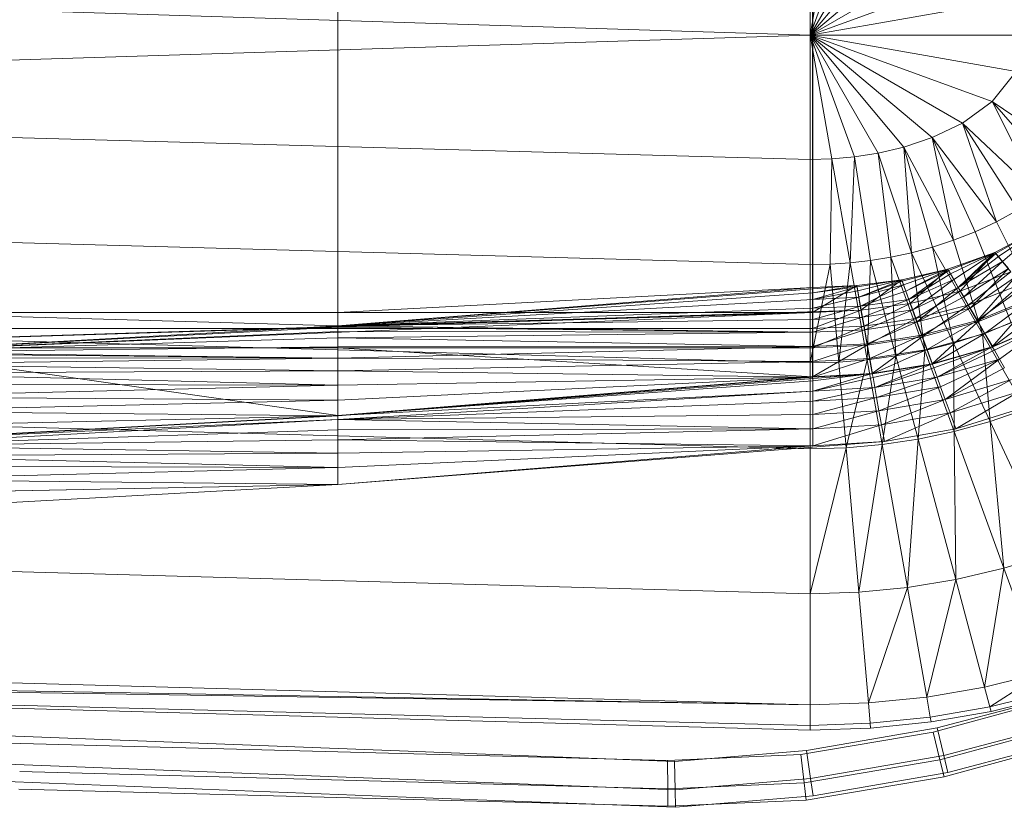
# Model space of a CAD drawing. Header units: metres. Extents: x 391.1 to 427.5, y 12.7 to 28.4.
# Tile 60 of 135: x 407.872 to 408.111, y 26.125 to 26.315. Entities that reach past the tile are written whole.
import ezdxf

# ---------------------------------------------------------------- set-up
doc = ezdxf.new("R2010")
doc.units = ezdxf.units.M
doc.layers.add('A-DETL-____-MBND', color=7, linetype='Continuous', lineweight=18)
doc.layers.add('A-GENM-____-OTLN', color=7, linetype='Continuous', lineweight=18)

# ---------------------------------------------------------------- blocks, each defined once
blk = doc.blocks.new('Family - LONDR55-XX_ZZ-ARQ-CAA-M3D-Londres55-154724-04_PCI_P1')
at = {"layer": 'A-DETL-____-MBND', "color": 253, "true_color": 0xaaaaaa}
for p, q in [((0.3742, 0.40749), (0.36709, 0.72691)), ((0.3742, 0.40749), (0.36709, 0.72691)), ((0.18701, 0.7262), (0.20299, 0.21652)), ((0.21897, 0.7262), (0.20299, 0.21652)), ((0.21897, 0.7262), (0.23305, 0.21652)), ((0.24439, 0.7262), (0.25847, 0.21652)), ((0.26816, 0.7262), (0.28224, 0.21652)), ((0.28568, 0.7262), (0.26951, 0.2042)), ((0.26951, 0.2042), (0.28565, 0.7256)), ((0.26951, 0.2042), (0.28565, 0.7256)), ((0.27003, 0.21593), (0.28565, 0.7256)), ((0.27003, 0.21593), (0.28565, 0.7256)), ((0.28891, 0.7262), (0.30299, 0.21652)), ((0.32395, 0.7262), (0.33803, 0.21652)), ((0.35083, 0.7262), (0.36491, 0.21652)), ((0.35578, 0.7262), (0.36491, 0.21652)), ((0.35697, 0.7262), (0.36491, 0.21652)), ((0.35697, 0.7262), (0.36986, 0.21652)), ((0.35697, 0.7262), (0.37104, 0.21652)), ((0.27003, 0.44571), (0.27003, 0.33082)), ((0.27003, 0.44571), (0.2733, 0.33082)), ((0.27003, 0.44571), (0.27003, 0.33082)), ((0.27003, 0.44571), (0.2733, 0.33082)), ((0.27003, 0.21593), (0.27965, 0.44571)), ((0.27003, 0.21593), (0.27965, 0.44571)), ((0.27003, 0.44571), (0.27003, 0.33082)), ((0.27003, 0.44571), (0.27003, 0.33082)), ((0.27965, 0.44571), (0.2733, 0.33082)), ((0.2733, 0.33082), (0.27965, 0.44571)), ((0.27965, 0.44571), (0.2733, 0.33082)), ((0.2733, 0.33082), (0.27965, 0.44571)), ((0.27965, 0.44571), (0.27362, 0.33082)), ((0.27362, 0.33082), (0.27965, 0.44571)), ((0.27392, 0.44571), (0.27392, 0.33082)), ((0.27392, 0.44571), (0.27392, 0.33082)), ((0.27965, 0.44571), (0.2746, 0.33082)), ((0.2746, 0.33082), (0.27965, 0.44571)), ((0.27965, 0.44571), (0.2762, 0.33082)), ((0.2762, 0.33082), (0.27965, 0.44571)), ((0.27965, 0.44571), (0.27837, 0.33082)), ((0.27837, 0.33082), (0.27965, 0.44571)), ((0.27859, 0.44571), (0.27859, 0.33082)), ((0.27859, 0.44571), (0.29491, 0.33082)), ((0.27859, 0.44571), (0.27859, 0.33082)), ((0.27859, 0.44571), (0.29491, 0.33082)), ((0.27965, 0.44571), (0.28105, 0.33082)), ((0.27965, 0.44571), (0.28105, 0.33082)), ((0.27996, 0.44571), (0.28105, 0.33082)), ((0.27996, 0.44571), (0.28105, 0.33082)), ((0.28094, 0.44571), (0.28105, 0.33082)), ((0.28094, 0.44571), (0.28105, 0.33082)), ((0.28254, 0.44571), (0.28105, 0.33082)), ((0.28105, 0.33082), (0.28254, 0.44571)), ((0.28254, 0.44571), (0.28415, 0.33082)), ((0.28254, 0.44571), (0.28415, 0.33082)), ((0.28471, 0.44571), (0.28415, 0.33082)), ((0.28415, 0.33082), (0.28471, 0.44571)), ((0.28471, 0.44571), (0.28758, 0.33082)), ((0.28471, 0.44571), (0.28758, 0.33082)), ((0.28739, 0.44571), (0.28758, 0.33082)), ((0.28739, 0.44571), (0.28758, 0.33082)), ((0.29049, 0.44571), (0.28758, 0.33082)), ((0.28758, 0.33082), (0.29049, 0.44571)), ((0.29049, 0.44571), (0.29124, 0.33082)), ((0.29049, 0.44571), (0.29124, 0.33082)), ((0.29392, 0.44571), (0.29124, 0.33082)), ((0.29124, 0.33082), (0.29392, 0.44571)), ((0.29392, 0.44571), (0.29501, 0.33082)), ((0.29392, 0.44571), (0.29501, 0.33082)), ((0.30126, 0.44572), (0.29491, 0.33082)), ((0.29491, 0.33082), (0.30126, 0.44572)), ((0.29758, 0.44571), (0.29501, 0.33082)), ((0.29501, 0.33082), (0.29758, 0.44571)), ((0.29501, 0.33082), (0.30135, 0.44571)), ((0.30126, 0.44572), (0.29591, 0.33077)), ((0.29591, 0.33077), (0.30126, 0.44572)), ((0.29591, 0.33077), (0.30226, 0.44566)), ((0.29591, 0.33077), (0.30226, 0.44566)), ((0.30226, 0.44566), (0.29837, 0.33077)), ((0.29837, 0.33077), (0.30226, 0.44566)), ((0.30226, 0.44566), (0.3008, 0.33077)), ((0.3008, 0.33077), (0.30226, 0.44566)), ((0.30226, 0.44566), (0.30408, 0.33077)), ((0.30226, 0.44566), (0.30408, 0.33077)), ((0.30471, 0.44566), (0.30408, 0.33077)), ((0.30408, 0.33077), (0.30471, 0.44566)), ((0.30471, 0.44566), (0.3075, 0.33077)), ((0.30471, 0.44566), (0.3075, 0.33077)), ((0.30715, 0.44566), (0.3075, 0.33077)), ((0.30715, 0.44566), (0.3075, 0.33077)), ((0.31043, 0.44566), (0.3075, 0.33077)), ((0.3075, 0.33077), (0.31043, 0.44566)), ((0.31043, 0.44566), (0.3116, 0.33076)), ((0.31043, 0.44566), (0.3116, 0.33076)), ((0.31384, 0.44566), (0.3116, 0.33076)), ((0.3116, 0.33076), (0.31384, 0.44566)), ((0.3116, 0.33076), (0.31794, 0.44566)), ((0.37612, 0.31375), (0.37121, 0.44025)), ((0.37612, 0.31375), (0.37121, 0.44025)), ((0.37121, 0.44025), (0.37612, 0.31375)), ((0.37612, 0.31375), (0.37121, 0.44025)), ((0.37805, 0.44054), (0.38296, 0.31404)), ((0.37805, 0.44054), (0.38296, 0.31404)), ((0.38227, 0.44073), (0.38718, 0.31422)), ((0.38227, 0.44073), (0.38718, 0.31422)), ((0.37833, 0.25103), (0.3742, 0.40749)), ((0.37833, 0.25103), (0.3742, 0.40749)), ((0.38517, 0.25097), (0.38104, 0.40776)), ((0.38517, 0.25097), (0.38104, 0.40776)), ((0.3894, 0.25093), (0.38526, 0.40793)), ((0.3894, 0.25093), (0.38526, 0.40793)), ((0.13594, 0.33082), (0.27003, 0.33082)), ((0.13594, 0.33082), (0.27003, 0.33082)), ((0.13594, 0.33082), (0.27003, 0.33082)), ((0.13594, 0.33082), (0.27003, 0.33082)), ((0.26396, 0.21587), (0.27003, 0.33082)), ((0.2733, 0.33082), (0.26396, 0.21587)), ((0.26396, 0.21587), (0.27003, 0.33082)), ((0.2733, 0.33082), (0.26396, 0.21587)), ((0.26396, 0.21587), (0.2733, 0.33082)), ((0.26396, 0.21587), (0.27003, 0.33082)), ((0.26396, 0.21587), (0.27003, 0.33082)), ((0.2733, 0.33082), (0.26428, 0.21587)), ((0.26428, 0.21587), (0.2733, 0.33082)), ((0.2733, 0.33082), (0.26526, 0.21587)), ((0.26526, 0.21587), (0.2733, 0.33082)), ((0.2733, 0.33082), (0.26686, 0.21587)), ((0.26686, 0.21587), (0.2733, 0.33082)), ((0.2733, 0.33082), (0.26903, 0.21587)), ((0.26903, 0.21587), (0.2733, 0.33082)), ((0.27003, 0.33082), (0.27003, 0.21593)), ((0.27003, 0.33082), (0.2733, 0.33082)), ((0.27003, 0.33082), (0.27003, 0.21593)), ((0.2733, 0.33082), (0.27003, 0.21593)), ((0.27003, 0.33082), (0.27003, 0.21593)), ((0.27003, 0.21593), (0.2733, 0.33082)), ((0.27003, 0.21593), (0.27003, 0.33082)), ((0.27003, 0.33082), (0.27392, 0.33082)), ((0.27003, 0.33082), (0.27392, 0.33082)), ((0.27003, 0.33082), (0.27003, 0.21593)), ((0.2733, 0.33082), (0.2717, 0.21587)), ((0.2717, 0.21587), (0.2733, 0.33082)), ((0.2733, 0.33082), (0.27481, 0.21587)), ((0.2733, 0.33082), (0.27362, 0.33082)), ((0.2733, 0.33082), (0.27481, 0.21587)), ((0.2733, 0.33082), (0.27362, 0.33082)), ((0.27362, 0.33082), (0.27481, 0.21587)), ((0.27362, 0.33082), (0.2746, 0.33082)), ((0.27362, 0.33082), (0.27481, 0.21587)), ((0.27362, 0.33082), (0.2746, 0.33082)), ((0.27392, 0.33082), (0.27392, 0.21593)), ((0.27392, 0.33082), (0.27859, 0.33082)), ((0.27392, 0.33082), (0.27859, 0.33082)), ((0.27392, 0.33082), (0.27392, 0.21593)), ((0.2746, 0.33082), (0.27481, 0.21587)), ((0.2746, 0.33082), (0.2762, 0.33082)), ((0.2746, 0.33082), (0.27481, 0.21587)), ((0.2746, 0.33082), (0.2762, 0.33082)), ((0.2762, 0.33082), (0.27481, 0.21587)), ((0.27481, 0.21587), (0.2762, 0.33082)), ((0.2762, 0.33082), (0.27824, 0.21587)), ((0.2762, 0.33082), (0.27837, 0.33082)), ((0.2762, 0.33082), (0.27824, 0.21587)), ((0.2762, 0.33082), (0.27837, 0.33082)), ((0.27837, 0.33082), (0.27824, 0.21587)), ((0.27824, 0.21587), (0.27837, 0.33082)), ((0.27824, 0.21587), (0.28105, 0.33082)), ((0.27824, 0.21587), (0.28105, 0.33082)), ((0.27837, 0.33082), (0.28105, 0.33082)), ((0.27837, 0.33082), (0.28105, 0.33082)), ((0.27859, 0.33082), (0.27859, 0.21593)), ((0.29491, 0.33082), (0.27859, 0.33082)), ((0.27859, 0.33082), (0.28557, 0.21593)), ((0.27859, 0.33082), (0.27859, 0.21593)), ((0.27859, 0.33082), (0.29491, 0.33082)), ((0.27859, 0.33082), (0.28557, 0.21593)), ((0.28105, 0.33082), (0.28189, 0.21587)), ((0.28105, 0.33082), (0.28415, 0.33082)), ((0.28105, 0.33082), (0.28189, 0.21587)), ((0.28105, 0.33082), (0.28415, 0.33082)), ((0.28415, 0.33082), (0.28189, 0.21587)), ((0.28189, 0.21587), (0.28415, 0.33082)), ((0.28415, 0.33082), (0.28567, 0.21587)), ((0.28415, 0.33082), (0.28758, 0.33082)), ((0.28415, 0.33082), (0.28758, 0.33082)), ((0.28415, 0.33082), (0.28567, 0.21587)), ((0.2849, 0.20142), (0.29501, 0.33082)), ((0.29491, 0.33082), (0.28557, 0.21593)), ((0.28557, 0.21593), (0.29491, 0.33082)), ((0.28758, 0.33082), (0.28567, 0.21587)), ((0.28567, 0.21587), (0.29501, 0.33082)), ((0.28567, 0.21587), (0.28758, 0.33082)), ((0.28567, 0.21587), (0.29124, 0.33082)), ((0.28567, 0.21587), (0.29124, 0.33082)), ((0.28567, 0.21587), (0.29501, 0.33082)), ((0.29491, 0.33082), (0.28657, 0.21587)), ((0.28657, 0.21587), (0.29491, 0.33082)), ((0.28758, 0.33082), (0.29124, 0.33082)), ((0.28758, 0.33082), (0.29124, 0.33082)), ((0.29491, 0.33082), (0.28902, 0.21587)), ((0.28902, 0.21587), (0.29491, 0.33082)), ((0.28902, 0.21587), (0.29591, 0.33077)), ((0.28902, 0.21587), (0.29591, 0.33077)), ((0.29124, 0.33082), (0.29501, 0.33082)), ((0.29124, 0.33082), (0.29501, 0.33082)), ((0.29591, 0.33077), (0.29146, 0.21587)), ((0.29146, 0.21587), (0.29591, 0.33077)), ((0.29591, 0.33077), (0.29474, 0.21587)), ((0.29474, 0.21587), (0.29591, 0.33077)), ((0.29491, 0.33082), (0.29591, 0.33077)), ((0.29491, 0.33082), (0.29591, 0.33077)), ((0.29591, 0.33077), (0.29816, 0.21587)), ((0.29591, 0.33077), (0.29837, 0.33077)), ((0.29591, 0.33077), (0.29816, 0.21587)), ((0.29591, 0.33077), (0.29837, 0.33077)), ((0.29837, 0.33077), (0.29816, 0.21587)), ((0.29816, 0.21587), (0.29837, 0.33077)), ((0.29816, 0.21587), (0.3008, 0.33077)), ((0.29816, 0.21587), (0.3008, 0.33077)), ((0.29837, 0.33077), (0.3008, 0.33077)), ((0.29837, 0.33077), (0.3008, 0.33077)), ((0.3008, 0.33077), (0.30225, 0.21587)), ((0.3008, 0.33077), (0.30408, 0.33077)), ((0.3008, 0.33077), (0.30225, 0.21587)), ((0.3008, 0.33077), (0.30408, 0.33077)), ((0.30124, 0.19854), (0.3116, 0.33076)), ((0.30408, 0.33077), (0.30225, 0.21587)), ((0.30225, 0.21587), (0.30408, 0.33077)), ((0.30225, 0.21587), (0.3075, 0.33077)), ((0.30225, 0.21587), (0.3075, 0.33077)), ((0.30225, 0.21587), (0.3116, 0.33076)), ((0.30225, 0.21587), (0.3116, 0.33076)), ((0.30408, 0.33077), (0.3075, 0.33077)), ((0.30408, 0.33077), (0.3075, 0.33077)), ((0.3075, 0.33077), (0.3116, 0.33076)), ((0.3075, 0.33077), (0.3116, 0.33076)), ((0.37858, 0.24933), (0.37612, 0.31375)), ((0.37858, 0.24933), (0.37612, 0.31375)), ((0.37612, 0.31375), (0.37858, 0.24933)), ((0.37858, 0.24933), (0.37612, 0.31375)), ((0.38296, 0.31404), (0.38543, 0.24916)), ((0.38296, 0.31404), (0.38543, 0.24916)), ((0.38718, 0.31422), (0.38966, 0.24905)), ((0.38718, 0.31422), (0.38966, 0.24905)), ((0.37692, 0.21873), (0.37833, 0.25103)), ((0.37692, 0.21873), (0.37833, 0.25103)), ((0.38517, 0.25097), (0.37833, 0.25103)), ((0.37833, 0.25103), (0.38517, 0.25097)), ((0.38373, 0.21793), (0.38517, 0.25097)), ((0.38373, 0.21793), (0.38517, 0.25097)), ((0.3894, 0.25093), (0.38517, 0.25097)), ((0.38517, 0.25097), (0.3894, 0.25093)), ((0.38794, 0.21744), (0.3894, 0.25093)), ((0.38794, 0.21744), (0.3894, 0.25093)), ((0.3759, 0.21736), (0.37858, 0.24933)), ((0.3759, 0.21736), (0.37858, 0.24933)), ((0.37858, 0.24933), (0.3759, 0.21736)), ((0.3759, 0.21736), (0.37858, 0.24933)), ((0.38543, 0.24916), (0.37858, 0.24933)), ((0.37858, 0.24933), (0.38543, 0.24916)), ((0.38543, 0.24916), (0.38269, 0.2164)), ((0.38543, 0.24916), (0.38269, 0.2164)), ((0.38966, 0.24905), (0.38543, 0.24916)), ((0.38543, 0.24916), (0.38966, 0.24905)), ((0.38966, 0.24905), (0.38688, 0.2158)), ((0.38966, 0.24905), (0.38688, 0.2158)), ((0.37046, 0.18578), (0.3759, 0.21736)), ((0.37046, 0.18578), (0.3759, 0.21736)), ((0.3759, 0.21736), (0.37046, 0.18578)), ((0.37046, 0.18578), (0.3759, 0.21736)), ((0.37152, 0.18674), (0.37692, 0.21873)), ((0.37152, 0.18674), (0.37692, 0.21873)), ((0.38269, 0.2164), (0.3759, 0.21736)), ((0.3759, 0.21736), (0.38269, 0.2164)), ((0.38373, 0.21793), (0.37692, 0.21873)), ((0.37692, 0.21873), (0.38373, 0.21793)), ((0.3782, 0.18512), (0.38373, 0.21793)), ((0.3782, 0.18512), (0.38373, 0.21793)), ((0.38232, 0.18411), (0.38794, 0.21744)), ((0.38232, 0.18411), (0.38794, 0.21744)), ((0.38794, 0.21744), (0.38373, 0.21793)), ((0.38373, 0.21793), (0.38794, 0.21744)), ((0.27003, 0.21593), (0.13594, 0.21593)), ((0.13594, 0.21593), (0.27003, 0.21593)), ((0.142, 0.21587), (0.26396, 0.21587)), ((0.142, 0.21587), (0.26396, 0.21587)), ((0.17293, 0.21652), (0.20299, 0.21652)), ((0.20299, 0.21652), (0.17309, 0.21124)), ((0.20299, 0.21652), (0.17357, 0.20581)), ((0.20299, 0.21652), (0.17447, 0.20005)), ((0.20299, 0.21652), (0.17593, 0.19381)), ((0.20299, 0.21652), (0.17822, 0.18699)), ((0.20299, 0.21652), (0.18172, 0.17968)), ((0.20299, 0.21652), (0.18695, 0.17244)), ((0.20299, 0.21652), (0.1942, 0.16667)), ((0.20299, 0.21652), (0.20299, 0.16439)), ((0.20299, 0.21652), (0.21178, 0.16667)), ((0.20299, 0.21652), (0.21904, 0.17244)), ((0.23305, 0.21652), (0.20299, 0.21652)), ((0.20299, 0.21652), (0.22426, 0.17968)), ((0.20299, 0.21652), (0.22776, 0.18699)), ((0.20299, 0.21652), (0.23005, 0.19381)), ((0.20299, 0.21652), (0.23151, 0.20005)), ((0.20299, 0.21652), (0.23241, 0.20581)), ((0.20299, 0.21652), (0.2329, 0.21124)), ((0.23305, 0.21652), (0.2329, 0.21124)), ((0.25847, 0.21652), (0.23305, 0.21652)), ((0.25847, 0.21652), (0.25836, 0.21167)), ((0.28224, 0.21652), (0.25836, 0.21167)), ((0.25847, 0.21652), (0.28224, 0.21652)), ((0.26352, 0.20519), (0.27003, 0.21593)), ((0.26352, 0.20519), (0.27003, 0.21593)), ((0.26396, 0.21587), (0.26352, 0.20519)), ((0.26352, 0.20519), (0.26526, 0.21587)), ((0.26352, 0.20519), (0.26396, 0.21587)), ((0.26352, 0.20519), (0.26428, 0.21587)), ((0.26352, 0.20519), (0.26428, 0.21587)), ((0.26352, 0.20519), (0.26526, 0.21587)), ((0.26352, 0.20519), (0.26396, 0.21587)), ((0.26352, 0.20519), (0.26396, 0.21587)), ((0.26526, 0.21587), (0.26383, 0.20514)), ((0.26383, 0.20514), (0.26686, 0.21587)), ((0.26383, 0.20514), (0.26526, 0.21587)), ((0.26383, 0.20514), (0.26686, 0.21587)), ((0.27003, 0.21593), (0.26396, 0.21587)), ((0.26396, 0.21587), (0.27003, 0.21593)), ((0.26396, 0.21587), (0.27003, 0.21593)), ((0.26396, 0.21587), (0.26428, 0.21587)), ((0.26396, 0.21587), (0.26428, 0.21587)), ((0.26428, 0.21587), (0.26526, 0.21587)), ((0.26428, 0.21587), (0.26526, 0.21587)), ((0.26686, 0.21587), (0.2648, 0.20497)), ((0.2648, 0.20497), (0.26686, 0.21587)), ((0.26526, 0.21587), (0.26686, 0.21587)), ((0.26526, 0.21587), (0.26686, 0.21587)), ((0.26686, 0.21587), (0.26637, 0.20469)), ((0.26637, 0.20469), (0.26686, 0.21587)), ((0.26637, 0.20469), (0.26903, 0.21587)), ((0.26637, 0.20469), (0.26903, 0.21587)), ((0.26686, 0.21587), (0.26903, 0.21587)), ((0.26686, 0.21587), (0.26903, 0.21587)), ((0.26903, 0.21587), (0.26851, 0.20431)), ((0.26851, 0.20431), (0.26903, 0.21587)), ((0.26851, 0.20431), (0.2717, 0.21587)), ((0.26851, 0.20431), (0.2717, 0.21587)), ((0.26903, 0.21587), (0.2717, 0.21587)), ((0.26903, 0.21587), (0.2717, 0.21587)), ((0.27003, 0.21593), (0.26951, 0.2042)), ((0.26951, 0.2042), (0.27003, 0.21593)), ((0.27003, 0.21593), (0.26951, 0.2042)), ((0.26951, 0.2042), (0.27003, 0.21593)), ((0.26951, 0.2042), (0.27392, 0.21593)), ((0.26951, 0.2042), (0.27392, 0.21593)), ((0.27003, 0.21593), (0.27392, 0.21593)), ((0.27003, 0.21593), (0.27392, 0.21593)), ((0.2717, 0.21587), (0.27115, 0.20385)), ((0.27115, 0.20385), (0.2717, 0.21587)), ((0.27115, 0.20385), (0.27481, 0.21587)), ((0.27115, 0.20385), (0.27481, 0.21587)), ((0.2717, 0.21587), (0.27481, 0.21587)), ((0.2717, 0.21587), (0.27481, 0.21587)), ((0.27392, 0.21593), (0.27334, 0.20352)), ((0.27334, 0.20352), (0.27392, 0.21593)), ((0.27334, 0.20352), (0.27859, 0.21593)), ((0.27334, 0.20352), (0.27859, 0.21593)), ((0.27392, 0.21593), (0.27859, 0.21593)), ((0.27392, 0.21593), (0.27859, 0.21593)), ((0.27481, 0.21587), (0.2742, 0.20331)), ((0.2742, 0.20331), (0.27481, 0.21587)), ((0.2742, 0.20331), (0.27824, 0.21587)), ((0.2742, 0.20331), (0.27824, 0.21587)), ((0.27481, 0.21587), (0.27824, 0.21587)), ((0.27481, 0.21587), (0.27824, 0.21587)), ((0.27824, 0.21587), (0.27758, 0.20272)), ((0.27758, 0.20272), (0.27824, 0.21587)), ((0.27758, 0.20272), (0.28189, 0.21587)), ((0.27758, 0.20272), (0.28189, 0.21587)), ((0.27859, 0.21593), (0.27794, 0.20271)), ((0.27794, 0.20271), (0.27859, 0.21593)), ((0.27794, 0.20271), (0.28557, 0.21593)), ((0.27794, 0.20271), (0.28557, 0.21593)), ((0.27824, 0.21587), (0.28189, 0.21587)), ((0.27824, 0.21587), (0.28189, 0.21587)), ((0.27859, 0.21593), (0.28557, 0.21593)), ((0.28557, 0.21593), (0.27859, 0.21593)), ((0.28189, 0.21587), (0.28118, 0.20208)), ((0.28118, 0.20208), (0.28189, 0.21587)), ((0.28118, 0.20208), (0.28567, 0.21587)), ((0.28118, 0.20208), (0.28567, 0.21587)), ((0.28189, 0.21587), (0.28567, 0.21587)), ((0.28189, 0.21587), (0.28567, 0.21587)), ((0.28224, 0.21652), (0.28205, 0.2096)), ((0.28224, 0.21652), (0.30299, 0.21652)), ((0.28557, 0.21593), (0.28482, 0.2015)), ((0.28482, 0.2015), (0.28557, 0.21593)), ((0.28482, 0.2015), (0.28657, 0.21587)), ((0.28482, 0.2015), (0.28902, 0.21587)), ((0.28482, 0.2015), (0.28657, 0.21587)), ((0.28482, 0.2015), (0.28902, 0.21587)), ((0.28567, 0.21587), (0.2849, 0.20142)), ((0.2849, 0.20142), (0.28567, 0.21587)), ((0.28557, 0.21593), (0.28657, 0.21587)), ((0.28557, 0.21593), (0.28657, 0.21587)), ((0.28902, 0.21587), (0.28579, 0.20127)), ((0.28579, 0.20127), (0.28902, 0.21587)), ((0.28657, 0.21587), (0.28902, 0.21587)), ((0.28657, 0.21587), (0.28902, 0.21587)), ((0.28902, 0.21587), (0.28821, 0.20085)), ((0.28821, 0.20085), (0.28902, 0.21587)), ((0.28821, 0.20085), (0.29146, 0.21587)), ((0.28821, 0.20085), (0.29146, 0.21587)), ((0.28902, 0.21587), (0.29146, 0.21587)), ((0.28902, 0.21587), (0.29146, 0.21587)), ((0.29146, 0.21587), (0.29061, 0.20042)), ((0.29061, 0.20042), (0.29146, 0.21587)), ((0.29061, 0.20042), (0.29474, 0.21587)), ((0.29061, 0.20042), (0.29474, 0.21587)), ((0.29146, 0.21587), (0.29474, 0.21587)), ((0.29146, 0.21587), (0.29474, 0.21587)), ((0.29474, 0.21587), (0.29384, 0.19985)), ((0.29384, 0.19985), (0.29474, 0.21587)), ((0.29384, 0.19985), (0.29816, 0.21587)), ((0.29384, 0.19985), (0.29816, 0.21587)), ((0.29474, 0.21587), (0.29816, 0.21587)), ((0.29474, 0.21587), (0.29816, 0.21587)), ((0.29816, 0.21587), (0.2972, 0.19926)), ((0.2972, 0.19926), (0.29816, 0.21587)), ((0.2972, 0.19926), (0.30225, 0.21587)), ((0.2972, 0.19926), (0.30225, 0.21587)), ((0.29816, 0.21587), (0.30225, 0.21587)), ((0.29816, 0.21587), (0.30225, 0.21587)), ((0.30225, 0.21587), (0.30124, 0.19854)), ((0.30124, 0.19854), (0.30225, 0.21587)), ((0.30299, 0.21652), (0.30274, 0.20779)), ((0.33803, 0.21652), (0.30274, 0.20779)), ((0.30299, 0.21652), (0.33803, 0.21652)), ((0.33803, 0.21652), (0.33765, 0.20474)), ((0.33803, 0.21652), (0.36491, 0.21652)), ((0.36491, 0.21652), (0.36443, 0.20239)), ((0.36986, 0.21652), (0.36491, 0.21652)), ((0.36986, 0.21652), (0.36936, 0.20196)), ((0.37104, 0.21652), (0.36986, 0.21652)), ((0.37104, 0.21652), (0.37054, 0.20186)), ((0.38269, 0.2164), (0.37714, 0.18417)), ((0.38269, 0.2164), (0.37714, 0.18417)), ((0.38688, 0.2158), (0.38126, 0.18317)), ((0.38688, 0.2158), (0.38126, 0.18317)), ((0.38688, 0.2158), (0.38269, 0.2164)), ((0.38269, 0.2164), (0.38688, 0.2158)), ((0.2329, 0.21124), (0.23241, 0.20581)), ((0.25836, 0.21167), (0.2329, 0.21124)), ((0.2329, 0.21124), (0.25803, 0.20681)), ((0.25836, 0.21167), (0.25803, 0.20681)), ((0.25836, 0.21167), (0.28205, 0.2096)), ((0.28205, 0.2096), (0.25803, 0.20681)), ((0.28205, 0.2096), (0.28149, 0.20268)), ((0.30274, 0.20779), (0.28149, 0.20268)), ((0.28205, 0.2096), (0.30274, 0.20779)), ((0.30274, 0.20779), (0.30196, 0.19907)), ((0.30274, 0.20779), (0.33765, 0.20474)), ((0.23241, 0.20581), (0.23151, 0.20005)), ((0.25803, 0.20681), (0.23241, 0.20581)), ((0.23241, 0.20581), (0.25747, 0.20192)), ((0.25803, 0.20681), (0.25747, 0.20192)), ((0.25803, 0.20681), (0.28149, 0.20268)), ((0.26352, 0.20519), (0.26214, 0.19434)), ((0.26214, 0.19434), (0.26352, 0.20519)), ((0.26352, 0.20519), (0.26214, 0.19434)), ((0.26214, 0.19434), (0.26352, 0.20519)), ((0.26214, 0.19434), (0.26383, 0.20514)), ((0.26214, 0.19434), (0.26383, 0.20514)), ((0.26214, 0.19434), (0.2648, 0.20497)), ((0.26214, 0.19434), (0.2648, 0.20497)), ((0.26352, 0.20519), (0.26383, 0.20514)), ((0.26352, 0.20519), (0.26383, 0.20514)), ((0.26352, 0.20519), (0.26951, 0.2042)), ((0.26352, 0.20519), (0.26951, 0.2042)), ((0.26383, 0.20514), (0.2648, 0.20497)), ((0.26383, 0.20514), (0.2648, 0.20497)), ((0.2648, 0.20497), (0.26637, 0.20469)), ((0.2648, 0.20497), (0.26637, 0.20469)), ((0.28149, 0.20268), (0.25747, 0.20192)), ((0.26214, 0.19434), (0.26637, 0.20469)), ((0.26214, 0.19434), (0.26637, 0.20469)), ((0.26214, 0.19434), (0.26951, 0.2042)), ((0.26214, 0.19434), (0.26951, 0.2042)), ((0.26637, 0.20469), (0.26244, 0.19423)), ((0.26244, 0.19423), (0.26637, 0.20469)), ((0.26637, 0.20469), (0.26336, 0.19389)), ((0.26336, 0.19389), (0.26637, 0.20469)), ((0.26336, 0.19389), (0.26851, 0.20431)), ((0.26336, 0.19389), (0.26851, 0.20431)), ((0.26851, 0.20431), (0.26486, 0.19335)), ((0.26486, 0.19335), (0.26851, 0.20431)), ((0.26637, 0.20469), (0.26851, 0.20431)), ((0.26637, 0.20469), (0.26851, 0.20431)), ((0.26851, 0.20431), (0.2669, 0.1926)), ((0.2669, 0.1926), (0.26851, 0.20431)), ((0.2669, 0.1926), (0.27115, 0.20385)), ((0.2669, 0.1926), (0.27115, 0.20385)), ((0.26951, 0.2042), (0.26786, 0.19232)), ((0.26951, 0.2042), (0.26786, 0.19232)), ((0.26786, 0.19232), (0.26951, 0.2042)), ((0.26786, 0.19232), (0.27334, 0.20352)), ((0.26786, 0.19232), (0.27334, 0.20352)), ((0.26851, 0.20431), (0.27115, 0.20385)), ((0.26851, 0.20431), (0.27115, 0.20385)), ((0.27115, 0.20385), (0.26942, 0.19169)), ((0.26942, 0.19169), (0.27115, 0.20385)), ((0.26942, 0.19169), (0.2742, 0.20331)), ((0.26942, 0.19169), (0.2742, 0.20331)), ((0.26951, 0.2042), (0.27334, 0.20352)), ((0.26951, 0.2042), (0.27334, 0.20352)), ((0.27115, 0.20385), (0.2742, 0.20331)), ((0.27115, 0.20385), (0.2742, 0.20331)), ((0.27334, 0.20352), (0.27152, 0.19099)), ((0.27152, 0.19099), (0.27334, 0.20352)), ((0.27152, 0.19099), (0.27794, 0.20271)), ((0.27152, 0.19099), (0.27794, 0.20271)), ((0.2742, 0.20331), (0.27233, 0.19063)), ((0.27233, 0.19063), (0.2742, 0.20331)), ((0.27233, 0.19063), (0.27758, 0.20272)), ((0.27233, 0.19063), (0.27758, 0.20272)), ((0.27334, 0.20352), (0.27794, 0.20271)), ((0.27334, 0.20352), (0.27794, 0.20271)), ((0.2742, 0.20331), (0.27758, 0.20272)), ((0.2742, 0.20331), (0.27758, 0.20272)), ((0.27758, 0.20272), (0.27556, 0.18945)), ((0.27556, 0.18945), (0.27758, 0.20272)), ((0.27794, 0.20271), (0.27591, 0.18939)), ((0.27591, 0.18939), (0.27794, 0.20271)), ((0.27758, 0.20272), (0.28118, 0.20208)), ((0.27758, 0.20272), (0.28118, 0.20208)), ((0.27794, 0.20271), (0.28482, 0.2015)), ((0.27794, 0.20271), (0.28482, 0.2015)), ((0.28149, 0.20268), (0.28055, 0.19574)), ((0.28149, 0.20268), (0.30196, 0.19907)), ((0.33765, 0.20474), (0.30196, 0.19907)), ((0.33765, 0.20474), (0.3365, 0.19298)), ((0.33765, 0.20474), (0.36443, 0.20239)), ((0.25747, 0.20192), (0.25668, 0.19698)), ((0.25747, 0.20192), (0.28055, 0.19574)), ((0.27556, 0.18945), (0.28118, 0.20208)), ((0.27556, 0.18945), (0.28118, 0.20208)), ((0.27591, 0.18939), (0.28482, 0.2015)), ((0.27591, 0.18939), (0.28482, 0.2015)), ((0.28118, 0.20208), (0.27899, 0.1882)), ((0.27899, 0.1882), (0.28118, 0.20208)), ((0.27899, 0.1882), (0.2849, 0.20142)), ((0.27899, 0.1882), (0.2849, 0.20142)), ((0.28118, 0.20208), (0.2849, 0.20142)), ((0.28118, 0.20208), (0.2849, 0.20142)), ((0.28482, 0.2015), (0.28247, 0.187)), ((0.28247, 0.187), (0.28482, 0.2015)), ((0.28247, 0.187), (0.28579, 0.20127)), ((0.28247, 0.187), (0.28579, 0.20127)), ((0.28247, 0.187), (0.28821, 0.20085)), ((0.28247, 0.187), (0.28821, 0.20085)), ((0.2849, 0.20142), (0.28254, 0.18691)), ((0.28821, 0.20085), (0.28339, 0.18661)), ((0.28339, 0.18661), (0.28821, 0.20085)), ((0.28482, 0.2015), (0.28579, 0.20127)), ((0.28482, 0.2015), (0.28579, 0.20127)), ((0.28821, 0.20085), (0.28569, 0.18577)), ((0.28569, 0.18577), (0.28821, 0.20085)), ((0.28569, 0.18577), (0.29061, 0.20042)), ((0.28569, 0.18577), (0.29061, 0.20042)), ((0.28579, 0.20127), (0.28821, 0.20085)), ((0.28579, 0.20127), (0.28821, 0.20085)), ((0.29061, 0.20042), (0.28798, 0.18494)), ((0.28798, 0.18494), (0.29061, 0.20042)), ((0.28821, 0.20085), (0.29061, 0.20042)), ((0.28821, 0.20085), (0.29061, 0.20042)), ((0.29061, 0.20042), (0.29384, 0.19985)), ((0.29061, 0.20042), (0.29384, 0.19985)), ((0.36443, 0.20239), (0.3365, 0.19298)), ((0.36443, 0.20239), (0.363, 0.1883)), ((0.36443, 0.20239), (0.36936, 0.20196)), ((0.36936, 0.20196), (0.36787, 0.18745)), ((0.37054, 0.20186), (0.36904, 0.18724)), ((0.36936, 0.20196), (0.37054, 0.20186)), ((0.23151, 0.20005), (0.23005, 0.19381)), ((0.23151, 0.20005), (0.25562, 0.19198)), ((0.25668, 0.19698), (0.23151, 0.20005)), ((0.30196, 0.19907), (0.28055, 0.19574)), ((0.28798, 0.18494), (0.29384, 0.19985)), ((0.28798, 0.18494), (0.29384, 0.19985)), ((0.29384, 0.19985), (0.29107, 0.18381)), ((0.29107, 0.18381), (0.29384, 0.19985)), ((0.29107, 0.18381), (0.2972, 0.19926)), ((0.29107, 0.18381), (0.2972, 0.19926)), ((0.29384, 0.19985), (0.2972, 0.19926)), ((0.29384, 0.19985), (0.2972, 0.19926)), ((0.2972, 0.19926), (0.29428, 0.18265)), ((0.29428, 0.18265), (0.2972, 0.19926)), ((0.29428, 0.18265), (0.30124, 0.19854)), ((0.29428, 0.18265), (0.30124, 0.19854)), ((0.2972, 0.19926), (0.30124, 0.19854)), ((0.2972, 0.19926), (0.30124, 0.19854)), ((0.30124, 0.19854), (0.29813, 0.18124)), ((0.30196, 0.19907), (0.30067, 0.19035)), ((0.30196, 0.19907), (0.3365, 0.19298)), ((0.25668, 0.19698), (0.25562, 0.19198)), ((0.25668, 0.19698), (0.27921, 0.18878)), ((0.28055, 0.19574), (0.25668, 0.19698)), ((0.28055, 0.19574), (0.27921, 0.18878)), ((0.28055, 0.19574), (0.30067, 0.19035)), ((0.23005, 0.19381), (0.22776, 0.18699)), ((0.23005, 0.19381), (0.25259, 0.18179)), ((0.25562, 0.19198), (0.23005, 0.19381)), ((0.23005, 0.19381), (0.25427, 0.18692)), ((0.26214, 0.19434), (0.25959, 0.18319)), ((0.25959, 0.18319), (0.26214, 0.19434)), ((0.26214, 0.19434), (0.25959, 0.18319)), ((0.25959, 0.18319), (0.26214, 0.19434)), ((0.25959, 0.18319), (0.26244, 0.19423)), ((0.25959, 0.18319), (0.26244, 0.19423)), ((0.25959, 0.18319), (0.26336, 0.19389)), ((0.25959, 0.18319), (0.26336, 0.19389)), ((0.25959, 0.18319), (0.26486, 0.19335)), ((0.25959, 0.18319), (0.26486, 0.19335)), ((0.26486, 0.19335), (0.25986, 0.18303)), ((0.25986, 0.18303), (0.26486, 0.19335)), ((0.26214, 0.19434), (0.26244, 0.19423)), ((0.26214, 0.19434), (0.26244, 0.19423)), ((0.26214, 0.19434), (0.26786, 0.19232)), ((0.26214, 0.19434), (0.26786, 0.19232)), ((0.26244, 0.19423), (0.26336, 0.19389)), ((0.26244, 0.19423), (0.26336, 0.19389)), ((0.26336, 0.19389), (0.26486, 0.19335)), ((0.26336, 0.19389), (0.26486, 0.19335)), ((0.26486, 0.19335), (0.2669, 0.1926)), ((0.26486, 0.19335), (0.2669, 0.1926)), ((0.3365, 0.19298), (0.30067, 0.19035)), ((0.3365, 0.19298), (0.33458, 0.18126)), ((0.3365, 0.19298), (0.363, 0.1883)), ((0.25562, 0.19198), (0.25427, 0.18692)), ((0.25562, 0.19198), (0.27744, 0.1818)), ((0.27921, 0.18878), (0.25562, 0.19198)), ((0.25959, 0.18319), (0.26786, 0.19232)), ((0.25959, 0.18319), (0.26786, 0.19232)), ((0.25986, 0.18303), (0.2669, 0.1926)), ((0.25986, 0.18303), (0.2669, 0.1926)), ((0.2669, 0.1926), (0.26071, 0.18254)), ((0.26071, 0.18254), (0.2669, 0.1926)), ((0.2669, 0.1926), (0.26209, 0.18174)), ((0.26209, 0.18174), (0.2669, 0.1926)), ((0.26209, 0.18174), (0.26942, 0.19169)), ((0.26209, 0.18174), (0.26942, 0.19169)), ((0.26942, 0.19169), (0.26397, 0.18066)), ((0.26397, 0.18066), (0.26942, 0.19169)), ((0.26397, 0.18066), (0.27233, 0.19063)), ((0.26397, 0.18066), (0.27233, 0.19063)), ((0.26786, 0.19232), (0.26487, 0.18021)), ((0.26786, 0.19232), (0.26487, 0.18021)), ((0.26487, 0.18021), (0.26786, 0.19232)), ((0.26487, 0.18021), (0.27152, 0.19099)), ((0.26487, 0.18021), (0.27152, 0.19099)), ((0.27233, 0.19063), (0.26629, 0.17932)), ((0.26629, 0.17932), (0.27233, 0.19063)), ((0.2669, 0.1926), (0.26942, 0.19169)), ((0.2669, 0.1926), (0.26942, 0.19169)), ((0.26786, 0.19232), (0.27152, 0.19099)), ((0.26786, 0.19232), (0.27152, 0.19099)), ((0.27152, 0.19099), (0.26824, 0.17826)), ((0.26824, 0.17826), (0.27152, 0.19099)), ((0.27233, 0.19063), (0.26898, 0.17777)), ((0.26898, 0.17777), (0.27233, 0.19063)), ((0.26942, 0.19169), (0.27233, 0.19063)), ((0.26942, 0.19169), (0.27233, 0.19063)), ((0.27152, 0.19099), (0.27591, 0.18939)), ((0.27152, 0.19099), (0.27591, 0.18939)), ((0.27233, 0.19063), (0.27556, 0.18945)), ((0.27233, 0.19063), (0.27556, 0.18945)), ((0.26824, 0.17826), (0.27591, 0.18939)), ((0.26824, 0.17826), (0.27591, 0.18939)), ((0.26898, 0.17777), (0.27556, 0.18945)), ((0.26898, 0.17777), (0.27556, 0.18945)), ((0.27556, 0.18945), (0.27195, 0.17605)), ((0.27195, 0.17605), (0.27556, 0.18945)), ((0.27195, 0.17605), (0.27899, 0.1882)), ((0.27195, 0.17605), (0.27899, 0.1882)), ((0.27591, 0.18939), (0.27228, 0.17592)), ((0.27228, 0.17592), (0.27591, 0.18939)), ((0.27899, 0.1882), (0.27512, 0.17422)), ((0.27512, 0.17422), (0.27899, 0.1882)), ((0.27556, 0.18945), (0.27899, 0.1882)), ((0.27556, 0.18945), (0.27899, 0.1882)), ((0.27591, 0.18939), (0.28247, 0.187)), ((0.27591, 0.18939), (0.28247, 0.187)), ((0.27921, 0.18878), (0.27744, 0.1818)), ((0.27899, 0.1882), (0.28254, 0.18691)), ((0.27899, 0.1882), (0.28254, 0.18691)), ((0.30067, 0.19035), (0.27921, 0.18878)), ((0.27921, 0.18878), (0.29882, 0.18164)), ((0.30067, 0.19035), (0.29882, 0.18164)), ((0.30067, 0.19035), (0.33458, 0.18126)), ((0.363, 0.1883), (0.33458, 0.18126)), ((0.363, 0.1883), (0.36059, 0.17429)), ((0.363, 0.1883), (0.36787, 0.18745)), ((0.22776, 0.18699), (0.22426, 0.17968)), ((0.22776, 0.18699), (0.24811, 0.1714)), ((0.25259, 0.18179), (0.22776, 0.18699)), ((0.22776, 0.18699), (0.25056, 0.17661)), ((0.25427, 0.18692), (0.25259, 0.18179)), ((0.25427, 0.18692), (0.27521, 0.17482)), ((0.27744, 0.1818), (0.25427, 0.18692)), ((0.27228, 0.17592), (0.28247, 0.187)), ((0.27228, 0.17592), (0.28247, 0.187)), ((0.27512, 0.17422), (0.28254, 0.18691)), ((0.27512, 0.17422), (0.28254, 0.18691)), ((0.28247, 0.187), (0.27833, 0.17243)), ((0.27833, 0.17243), (0.28247, 0.187)), ((0.27833, 0.17243), (0.28339, 0.18661)), ((0.27833, 0.17243), (0.28339, 0.18661)), ((0.28254, 0.18691), (0.27838, 0.17234)), ((0.28247, 0.187), (0.28339, 0.18661)), ((0.28247, 0.187), (0.28339, 0.18661)), ((0.28339, 0.18661), (0.28569, 0.18577)), ((0.28339, 0.18661), (0.28569, 0.18577)), ((0.36301, 0.15553), (0.37152, 0.18674)), ((0.36301, 0.15553), (0.37152, 0.18674)), ((0.36787, 0.18745), (0.36537, 0.17301)), ((0.36904, 0.18724), (0.36651, 0.1727)), ((0.36787, 0.18745), (0.36904, 0.18724)), ((0.3782, 0.18512), (0.37152, 0.18674)), ((0.37152, 0.18674), (0.3782, 0.18512)), ((0.27833, 0.17243), (0.28569, 0.18577)), ((0.27833, 0.17243), (0.28569, 0.18577)), ((0.28569, 0.18577), (0.27917, 0.17189)), ((0.27917, 0.17189), (0.28569, 0.18577)), ((0.28569, 0.18577), (0.28129, 0.17066)), ((0.28129, 0.17066), (0.28569, 0.18577)), ((0.28129, 0.17066), (0.28798, 0.18494)), ((0.28129, 0.17066), (0.28798, 0.18494)), ((0.28129, 0.17066), (0.29107, 0.18381)), ((0.28129, 0.17066), (0.29107, 0.18381)), ((0.29107, 0.18381), (0.2834, 0.16944)), ((0.2834, 0.16944), (0.29107, 0.18381)), ((0.28569, 0.18577), (0.28798, 0.18494)), ((0.28569, 0.18577), (0.28798, 0.18494)), ((0.29107, 0.18381), (0.28624, 0.1678)), ((0.28624, 0.1678), (0.29107, 0.18381)), ((0.28798, 0.18494), (0.29107, 0.18381)), ((0.28798, 0.18494), (0.29107, 0.18381)), ((0.29107, 0.18381), (0.29428, 0.18265)), ((0.29107, 0.18381), (0.29428, 0.18265)), ((0.3623, 0.15485), (0.37046, 0.18578)), ((0.3623, 0.15485), (0.37046, 0.18578)), ((0.37046, 0.18578), (0.3623, 0.15485)), ((0.3623, 0.15485), (0.37046, 0.18578)), ((0.37714, 0.18417), (0.3688, 0.15261)), ((0.37714, 0.18417), (0.3688, 0.15261)), ((0.36951, 0.15326), (0.3782, 0.18512)), ((0.36951, 0.15326), (0.3782, 0.18512)), ((0.37714, 0.18417), (0.37046, 0.18578)), ((0.37046, 0.18578), (0.37714, 0.18417)), ((0.37352, 0.15186), (0.38232, 0.18411)), ((0.37352, 0.15186), (0.38232, 0.18411)), ((0.38126, 0.18317), (0.37714, 0.18417)), ((0.37714, 0.18417), (0.38126, 0.18317)), ((0.38232, 0.18411), (0.3782, 0.18512)), ((0.3782, 0.18512), (0.38232, 0.18411)), ((0.25259, 0.18179), (0.25056, 0.17661)), ((0.27521, 0.17482), (0.25259, 0.18179)), ((0.2555, 0.1718), (0.25959, 0.18319)), ((0.2555, 0.1718), (0.25959, 0.18319)), ((0.25959, 0.18319), (0.2555, 0.1718)), ((0.2555, 0.1718), (0.25959, 0.18319)), ((0.2555, 0.1718), (0.25986, 0.18303)), ((0.2555, 0.1718), (0.25986, 0.18303)), ((0.2555, 0.1718), (0.26071, 0.18254)), ((0.2555, 0.1718), (0.26071, 0.18254)), ((0.2555, 0.1718), (0.26209, 0.18174)), ((0.2555, 0.1718), (0.26209, 0.18174)), ((0.25959, 0.18319), (0.25986, 0.18303)), ((0.25959, 0.18319), (0.25986, 0.18303)), ((0.25959, 0.18319), (0.26487, 0.18021)), ((0.25959, 0.18319), (0.26487, 0.18021)), ((0.25986, 0.18303), (0.26071, 0.18254)), ((0.25986, 0.18303), (0.26071, 0.18254)), ((0.26071, 0.18254), (0.26209, 0.18174)), ((0.26071, 0.18254), (0.26209, 0.18174)), ((0.26209, 0.18174), (0.26397, 0.18066)), ((0.26209, 0.18174), (0.26397, 0.18066)), ((0.27744, 0.1818), (0.27521, 0.17482)), ((0.27744, 0.1818), (0.29641, 0.17296)), ((0.29882, 0.18164), (0.27744, 0.1818)), ((0.28624, 0.1678), (0.29428, 0.18265)), ((0.28624, 0.1678), (0.29428, 0.18265)), ((0.29428, 0.18265), (0.2892, 0.16609)), ((0.2892, 0.16609), (0.29428, 0.18265)), ((0.2892, 0.16609), (0.29813, 0.18124)), ((0.2892, 0.16609), (0.29813, 0.18124)), ((0.29813, 0.18124), (0.29275, 0.16404)), ((0.29428, 0.18265), (0.29813, 0.18124)), ((0.29428, 0.18265), (0.29813, 0.18124)), ((0.29882, 0.18164), (0.29641, 0.17296)), ((0.29882, 0.18164), (0.33187, 0.16961)), ((0.33458, 0.18126), (0.29882, 0.18164)), ((0.33458, 0.18126), (0.33187, 0.16961)), ((0.33458, 0.18126), (0.36059, 0.17429)), ((0.38126, 0.18317), (0.37282, 0.15122)), ((0.38126, 0.18317), (0.37282, 0.15122)), ((0.22426, 0.17968), (0.21904, 0.17244)), ((0.22426, 0.17968), (0.2418, 0.1611)), ((0.24811, 0.1714), (0.22426, 0.17968)), ((0.22426, 0.17968), (0.24521, 0.16621)), ((0.2555, 0.1718), (0.26397, 0.18066)), ((0.2555, 0.1718), (0.26397, 0.18066)), ((0.2555, 0.1718), (0.26487, 0.18021)), ((0.2555, 0.1718), (0.26487, 0.18021)), ((0.26397, 0.18066), (0.25574, 0.1716)), ((0.25574, 0.1716), (0.26397, 0.18066)), ((0.26397, 0.18066), (0.25649, 0.17097)), ((0.25649, 0.17097), (0.26397, 0.18066)), ((0.26397, 0.18066), (0.25772, 0.16994)), ((0.25772, 0.16994), (0.26397, 0.18066)), ((0.25772, 0.16994), (0.26629, 0.17932)), ((0.25772, 0.16994), (0.26629, 0.17932)), ((0.26629, 0.17932), (0.25938, 0.16855)), ((0.25938, 0.16855), (0.26629, 0.17932)), ((0.26487, 0.18021), (0.26018, 0.16795)), ((0.26487, 0.18021), (0.26018, 0.16795)), ((0.26018, 0.16795), (0.26487, 0.18021)), ((0.26397, 0.18066), (0.26629, 0.17932)), ((0.26397, 0.18066), (0.26629, 0.17932)), ((0.26487, 0.18021), (0.26824, 0.17826)), ((0.26487, 0.18021), (0.26824, 0.17826)), ((0.26629, 0.17932), (0.26898, 0.17777)), ((0.26629, 0.17932), (0.26898, 0.17777)), ((0.25056, 0.17661), (0.24811, 0.1714)), ((0.2725, 0.16785), (0.25056, 0.17661)), ((0.25938, 0.16855), (0.26898, 0.17777)), ((0.25938, 0.16855), (0.26898, 0.17777)), ((0.26018, 0.16795), (0.26824, 0.17826)), ((0.26018, 0.16795), (0.26824, 0.17826)), ((0.26898, 0.17777), (0.26143, 0.16682)), ((0.26143, 0.16682), (0.26898, 0.17777)), ((0.26824, 0.17826), (0.26317, 0.16545)), ((0.26317, 0.16545), (0.26824, 0.17826)), ((0.26824, 0.17826), (0.27228, 0.17592)), ((0.26824, 0.17826), (0.27228, 0.17592)), ((0.26898, 0.17777), (0.27195, 0.17605)), ((0.26898, 0.17777), (0.27195, 0.17605)), ((0.26143, 0.16682), (0.27195, 0.17605)), ((0.26143, 0.16682), (0.27195, 0.17605)), ((0.26317, 0.16545), (0.27228, 0.17592)), ((0.26317, 0.16545), (0.27228, 0.17592)), ((0.27195, 0.17605), (0.26381, 0.16483)), ((0.26381, 0.16483), (0.27195, 0.17605)), ((0.27195, 0.17605), (0.26644, 0.16263)), ((0.26644, 0.16263), (0.27195, 0.17605)), ((0.26644, 0.16263), (0.27512, 0.17422)), ((0.26644, 0.16263), (0.27512, 0.17422)), ((0.27228, 0.17592), (0.26675, 0.16244)), ((0.26675, 0.16244), (0.27228, 0.17592)), ((0.27512, 0.17422), (0.26924, 0.16028)), ((0.26924, 0.16028), (0.27512, 0.17422)), ((0.27195, 0.17605), (0.27512, 0.17422)), ((0.27195, 0.17605), (0.27512, 0.17422)), ((0.27228, 0.17592), (0.27833, 0.17243)), ((0.27228, 0.17592), (0.27833, 0.17243)), ((0.27521, 0.17482), (0.2725, 0.16785)), ((0.27512, 0.17422), (0.27838, 0.17234)), ((0.27512, 0.17422), (0.27838, 0.17234)), ((0.27521, 0.17482), (0.29339, 0.16433)), ((0.29641, 0.17296), (0.27521, 0.17482)), ((0.36059, 0.17429), (0.33187, 0.16961)), ((0.36059, 0.17429), (0.35719, 0.16039)), ((0.36059, 0.17429), (0.36537, 0.17301)), ((0.21904, 0.17244), (0.21178, 0.16667)), ((0.21904, 0.17244), (0.23328, 0.15155)), ((0.2418, 0.1611), (0.21904, 0.17244)), ((0.21904, 0.17244), (0.23783, 0.15617)), ((0.24946, 0.16048), (0.2555, 0.1718)), ((0.24946, 0.16048), (0.2555, 0.1718)), ((0.2555, 0.1718), (0.24946, 0.16048)), ((0.24946, 0.16048), (0.2555, 0.1718)), ((0.24946, 0.16048), (0.25574, 0.1716)), ((0.24946, 0.16048), (0.25574, 0.1716)), ((0.2555, 0.1718), (0.25574, 0.1716)), ((0.2555, 0.1718), (0.25574, 0.1716)), ((0.2555, 0.1718), (0.26018, 0.16795)), ((0.2555, 0.1718), (0.26018, 0.16795)), ((0.25574, 0.1716), (0.25649, 0.17097)), ((0.25574, 0.1716), (0.25649, 0.17097)), ((0.26675, 0.16244), (0.27833, 0.17243)), ((0.26675, 0.16244), (0.27833, 0.17243)), ((0.26924, 0.16028), (0.27838, 0.17234)), ((0.26924, 0.16028), (0.27838, 0.17234)), ((0.27833, 0.17243), (0.27209, 0.15796)), ((0.27209, 0.15796), (0.27833, 0.17243)), ((0.27209, 0.15796), (0.27917, 0.17189)), ((0.27209, 0.15796), (0.27917, 0.17189)), ((0.27838, 0.17234), (0.27213, 0.15785)), ((0.27833, 0.17243), (0.27917, 0.17189)), ((0.27833, 0.17243), (0.27917, 0.17189)), ((0.27917, 0.17189), (0.28129, 0.17066)), ((0.27917, 0.17189), (0.28129, 0.17066)), ((0.29641, 0.17296), (0.29339, 0.16433)), ((0.29641, 0.17296), (0.32833, 0.15807)), ((0.33187, 0.16961), (0.29641, 0.17296)), ((0.36537, 0.17301), (0.35719, 0.16039)), ((0.36537, 0.17301), (0.36184, 0.1587)), ((0.36651, 0.1727), (0.36296, 0.1583)), ((0.36537, 0.17301), (0.36651, 0.1727)), ((0.24811, 0.1714), (0.24521, 0.16621)), ((0.26924, 0.16093), (0.24811, 0.1714)), ((0.24946, 0.16048), (0.25649, 0.17097)), ((0.24946, 0.16048), (0.25649, 0.17097)), ((0.24946, 0.16048), (0.25772, 0.16994)), ((0.24946, 0.16048), (0.25772, 0.16994)), ((0.25649, 0.17097), (0.25772, 0.16994)), ((0.25649, 0.17097), (0.25772, 0.16994)), ((0.25772, 0.16994), (0.25938, 0.16855)), ((0.25772, 0.16994), (0.25938, 0.16855)), ((0.27209, 0.15796), (0.28129, 0.17066)), ((0.27209, 0.15796), (0.28129, 0.17066)), ((0.28129, 0.17066), (0.2834, 0.16944)), ((0.28129, 0.17066), (0.2834, 0.16944)), ((0.33187, 0.16961), (0.32833, 0.15807)), ((0.33187, 0.16961), (0.35719, 0.16039))]:
    blk.add_line(p, q, dxfattribs=at)
blk = doc.blocks.new('Family - Inodor P1-154803-04_PCI_P1')
at = {"extrusion": (0, 0, -1), "zscale": -1, "rotation": 180}
blk.add_blockref('Family - LONDR55-XX_ZZ-ARQ-CAA-M3D-Londres55-154724-04_PCI_P1', (0, 0), dxfattribs=at)
blk = doc.blocks.new('LONDR55-XX_ZZ-ARQ-CAA-M3D-Londres55_ifc-1-04_PCI_P1')
at = {"layer": 'A-GENM-____-OTLN', "color": 253, "lineweight": 18, "true_color": 0xaaaaaa, "rotation": 270}
blk.add_blockref('Family - Inodor P1-154803-04_PCI_P1', (408.28015, 26.51417), dxfattribs=at)

msp = doc.modelspace()

# ---------------------------------------------------------------- block references
at = {"lineweight": 5}
msp.add_blockref('LONDR55-XX_ZZ-ARQ-CAA-M3D-Londres55_ifc-1-04_PCI_P1', (0, 0), dxfattribs=at)

doc.saveas('drawing.dxf')
